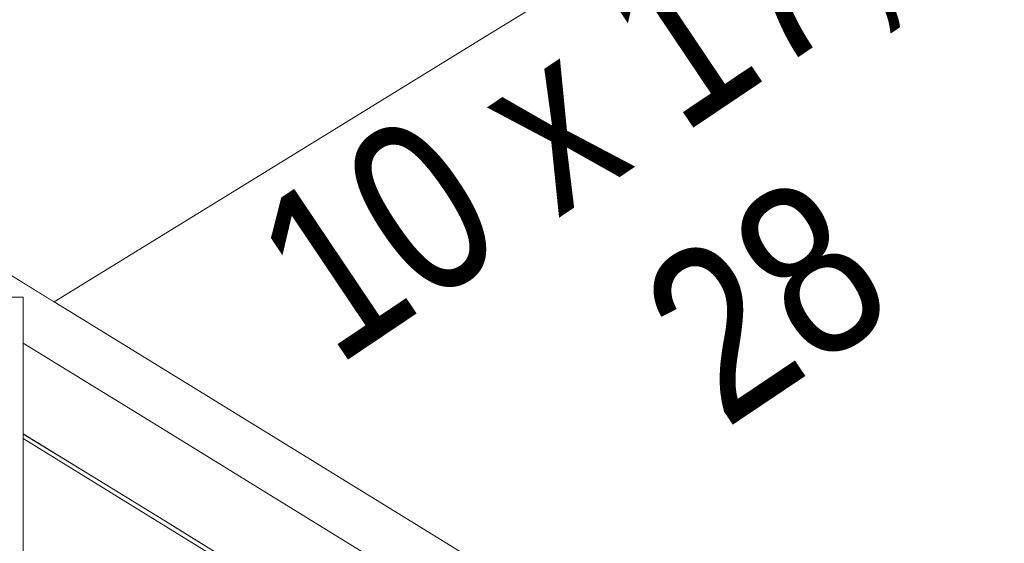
# Model space of a CAD drawing. Header units: millimetres. Extents: x -126680 to -83680, y 18016 to 39016.
# Tile 30 of 121: x -109012 to -108054, y 24063 to 24573. Entities that reach past the tile are written whole.
import ezdxf

# ---------------------------------------------------------------- set-up
doc = ezdxf.new("R2010")
doc.units = ezdxf.units.MM
doc.header["$MEASUREMENT"] = 0
doc.linetypes.add('Wipeout_Contour', pattern=[1000, 0, -1000])
doc.layers.add('Nowe_Konstrukcja - Schody', color=7, linetype='Continuous')
doc.layers.add('Nowe_Konstrukcja - Ściany zew', color=7, linetype='Continuous')
doc.layers.add('Nowe_Konstrukcja - Schody_Nr_pióra__101', color=250, linetype='Continuous', lineweight=13, true_color=0x333333)
doc.layers.add('Nowe_Konstrukcja - Schody_Nr_pióra__3', color=7, linetype='Continuous', lineweight=13)
doc.layers.add('Nowe_Tabelka_Nr_pióra__3', color=7, linetype='Continuous', lineweight=13)
doc.styles.add('STYL_AUTOMATYCZNY_2', font='arial.ttf', dxfattribs={"width": 0.8})

msp = doc.modelspace()

# ---------------------------------------------------------------- wipeouts: each hides what was drawn before it
at = {"color": 254, "linetype": 'Wipeout_Contour', "lineweight": 0, "ltscale": 2234040.565212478}
msp.add_wipeout([(-109207.31, 24740.72), (-109452.89, 24589.67), (-109318.03, 24506.72), (-109118.98, 24506.72), (-109118.98, 24618.95), (-109148.98, 24618.95), (-109148.98, 24678.95), (-108838.98, 24678.95), (-108838.98, 24791.17), (-108868.98, 24791.17), (-108868.98, 24851.17), (-108558.98, 24851.17), (-108558.98, 24963.39), (-108588.98, 24963.39), (-108588.98, 25023.39), (-108350.65, 25023.39), (-108350.65, 25267.64), (-109157.31, 24771.48), (-109157.31, 24506.73), (-109207.31, 24506.73)], dxfattribs=at).dxf.layer = 'Nowe_Konstrukcja - Ściany zew'
at = {"color": 254, "linetype": 'Wipeout_Contour', "lineweight": 0, "ltscale": 888751.291818}
msp.add_wipeout([(-109008.98, 24169.63), (-108587.93, 23910.65), (-108307.93, 23738.43), (-108053.98, 23582.23), (-108053.98, 23670.53), (-108322.08, 23835.43), (-108602.08, 24007.66), (-109008.98, 24257.93)], dxfattribs=at).dxf.layer = 'Nowe_Konstrukcja - Ściany zew'

# ---------------------------------------------------------------- next in the draw order: wipeouts: each hides what was drawn before it
at = {"color": 254, "linetype": 'Wipeout_Contour', "lineweight": 0, "ltscale": 888547.470449}
msp.add_wipeout([(-109008.98, 24056.3), (-108587.93, 23797.32), (-108307.93, 23625.1), (-108053.98, 23468.9), (-108053.98, 23577.53), (-108310.03, 23735.02), (-108590.03, 23907.25), (-109008.98, 24164.93)], dxfattribs=at).dxf.layer = 'Nowe_Konstrukcja - Ściany zew'

# ---------------------------------------------------------------- next in the draw order: wipeouts: each hides what was drawn before it
at = {"color": 254, "linetype": 'Wipeout_Contour', "lineweight": 0, "ltscale": 445516.019165}
msp.add_wipeout([(-108602.08, 24007.66), (-108601.08, 24009.28), (-108881.08, 24181.5), (-108882.08, 24179.88)], dxfattribs=at).dxf.layer = 'Nowe_Konstrukcja - Schody'

# ---------------------------------------------------------------- next in the draw order: wipeouts: each hides what was drawn before it
at = {"color": 254, "linetype": 'Wipeout_Contour', "lineweight": 0, "ltscale": 445511.227191}
msp.add_wipeout([(-108601.08, 24009.28), (-108598.24, 24013.89), (-108878.24, 24186.11), (-108881.08, 24181.5)], dxfattribs=at).dxf.layer = 'Nowe_Konstrukcja - Schody'

# ---------------------------------------------------------------- next in the draw order: wipeouts: each hides what was drawn before it
at = {"color": 254, "linetype": 'Wipeout_Contour', "lineweight": 0, "ltscale": 445502.373842}
msp.add_wipeout([(-108598.24, 24013.89), (-108593.99, 24020.8), (-108873.99, 24193.02), (-108878.24, 24186.11)], dxfattribs=at).dxf.layer = 'Nowe_Konstrukcja - Schody'

# ---------------------------------------------------------------- next in the draw order: wipeouts: each hides what was drawn before it
at = {"color": 254, "linetype": 'Wipeout_Contour', "lineweight": 0, "ltscale": 446420.002994}
msp.add_wipeout([(-108881.08, 24181.5), (-109008.98, 24260.17), (-109008.98, 24257.93), (-108882.08, 24179.88)], dxfattribs=at).dxf.layer = 'Nowe_Konstrukcja - Schody'
at = {"color": 254, "linetype": 'Wipeout_Contour', "lineweight": 0, "ltscale": 445490.808496}
msp.add_wipeout([(-108593.99, 24020.8), (-108588.98, 24028.95), (-108868.98, 24201.17), (-108873.99, 24193.02)], dxfattribs=at).dxf.layer = 'Nowe_Konstrukcja - Schody'

# ---------------------------------------------------------------- next in the draw order: wipeouts: each hides what was drawn before it
at = {"color": 254, "linetype": 'Wipeout_Contour', "lineweight": 0, "ltscale": 446419.461617}
msp.add_wipeout([(-108878.24, 24186.11), (-109008.98, 24266.53), (-109008.98, 24260.17), (-108881.08, 24181.5)], dxfattribs=at).dxf.layer = 'Nowe_Konstrukcja - Schody'
at = {"color": 254, "linetype": 'Wipeout_Contour', "lineweight": 0, "ltscale": 445478.29296}
msp.add_wipeout([(-108588.98, 24028.95), (-108583.97, 24037.1), (-108863.97, 24209.32), (-108868.98, 24201.17)], dxfattribs=at).dxf.layer = 'Nowe_Konstrukcja - Schody'

# ---------------------------------------------------------------- next in the draw order: wipeouts: each hides what was drawn before it
at = {"color": 254, "linetype": 'Wipeout_Contour', "lineweight": 0, "ltscale": 446418.481504}
msp.add_wipeout([(-108873.99, 24193.02), (-109008.98, 24276.05), (-109008.98, 24266.53), (-108878.24, 24186.11)], dxfattribs=at).dxf.layer = 'Nowe_Konstrukcja - Schody'
at = {"color": 254, "linetype": 'Wipeout_Contour', "lineweight": 0, "ltscale": 445466.732611}
msp.add_wipeout([(-108583.97, 24037.1), (-108579.72, 24044.01), (-108859.72, 24216.23), (-108863.97, 24209.32)], dxfattribs=at).dxf.layer = 'Nowe_Konstrukcja - Schody'

# ---------------------------------------------------------------- next in the draw order: wipeouts: each hides what was drawn before it
at = {"color": 254, "linetype": 'Wipeout_Contour', "lineweight": 0, "ltscale": 446417.213389}
msp.add_wipeout([(-108868.98, 24201.17), (-109008.98, 24287.28), (-109008.98, 24276.05), (-108873.99, 24193.02)], dxfattribs=at).dxf.layer = 'Nowe_Konstrukcja - Schody'
at = {"color": 254, "linetype": 'Wipeout_Contour', "lineweight": 0, "ltscale": 445457.88632}
msp.add_wipeout([(-108579.72, 24044.01), (-108576.88, 24048.62), (-108856.88, 24220.85), (-108859.72, 24216.23)], dxfattribs=at).dxf.layer = 'Nowe_Konstrukcja - Schody'

# ---------------------------------------------------------------- next in the draw order: wipeouts: each hides what was drawn before it
at = {"color": 254, "linetype": 'Wipeout_Contour', "lineweight": 0, "ltscale": 446415.850999}
msp.add_wipeout([(-109008.98, 24298.51), (-109008.98, 24287.28), (-108868.98, 24201.17), (-108863.97, 24209.32)], dxfattribs=at).dxf.layer = 'Nowe_Konstrukcja - Schody'
at = {"color": 254, "linetype": 'Wipeout_Contour', "lineweight": 0, "ltscale": 445453.099317}
msp.add_wipeout([(-108576.88, 24048.62), (-108575.88, 24050.24), (-108855.88, 24222.47), (-108856.88, 24220.85)], dxfattribs=at).dxf.layer = 'Nowe_Konstrukcja - Schody'

# ---------------------------------------------------------------- next in the draw order: wipeouts: each hides what was drawn before it
at = {"color": 254, "linetype": 'Wipeout_Contour', "lineweight": 0, "ltscale": 781514.541841}
msp.add_wipeout([(-109028.97, 24310.81), (-109015.72, 24302.66), (-109008.98, 24302.66), (-109008.98, 24298.51), (-108863.97, 24209.32), (-108859.72, 24216.23), (-109024.72, 24317.72)], dxfattribs=at).dxf.layer = 'Nowe_Konstrukcja - Schody'
at = {"color": 254, "linetype": 'Wipeout_Contour', "lineweight": 0, "ltscale": 445383.103007}
msp.add_wipeout([(-108590.03, 23907.25), (-108589.72, 23907.75), (-108869.72, 24079.97), (-108870.03, 24079.47)], dxfattribs=at).dxf.layer = 'Nowe_Konstrukcja - Schody'

# ---------------------------------------------------------------- next in the draw order: wipeouts: each hides what was drawn before it
at = {"color": 254, "linetype": 'Wipeout_Contour', "lineweight": 0, "ltscale": 446445.460223}
msp.add_wipeout([(-108859.72, 24216.23), (-108856.88, 24220.85), (-109021.88, 24322.33), (-109024.72, 24317.72)], dxfattribs=at).dxf.layer = 'Nowe_Konstrukcja - Schody'
at = {"color": 254, "linetype": 'Wipeout_Contour', "lineweight": 0, "ltscale": 445379.935137}
msp.add_wipeout([(-108588.98, 23908.95), (-108588.24, 23910.15), (-108868.24, 24082.38), (-108868.98, 24081.17)], dxfattribs=at).dxf.layer = 'Nowe_Konstrukcja - Schody'

# ---------------------------------------------------------------- next in the draw order: wipeouts: each hides what was drawn before it
at = {"color": 254, "linetype": 'Wipeout_Contour', "lineweight": 0, "ltscale": 446440.683826}
msp.add_wipeout([(-108856.88, 24220.85), (-108855.88, 24222.47), (-109020.88, 24323.95), (-109021.88, 24322.33)], dxfattribs=at).dxf.layer = 'Nowe_Konstrukcja - Schody'
at = {"color": 254, "linetype": 'Wipeout_Contour', "lineweight": 0, "ltscale": 445378.623001}
msp.add_wipeout([(-108588.24, 23910.15), (-108587.93, 23910.65), (-108867.93, 24082.88), (-108868.24, 24082.38)], dxfattribs=at).dxf.layer = 'Nowe_Konstrukcja - Schody'

# ---------------------------------------------------------------- next in the draw order: linework, layer by layer
at = {"layer": 'Nowe_Konstrukcja - Schody_Nr_pióra__101', "color": 250, "linetype": 'Continuous', "lineweight": 13, "true_color": 0x333333}
msp.add_line((-108575.88, 24050.24), (-108855.88, 24222.47), dxfattribs=at)

# ---------------------------------------------------------------- next in the draw order: wipeouts: each hides what was drawn before it
at = {"color": 254, "linetype": 'Wipeout_Contour', "lineweight": 0, "ltscale": 446411.103698}
msp.add_wipeout([(-109058.98, 23301.17), (-109008.98, 23301.17), (-109008.98, 24302.66), (-109058.98, 24302.66)], dxfattribs=at).dxf.layer = 'Nowe_Konstrukcja - Schody'

# ---------------------------------------------------------------- next in the draw order: linework, layer by layer
at = {"layer": 'Nowe_Konstrukcja - Schody_Nr_pióra__101', "color": 250, "linetype": 'Continuous', "lineweight": 13, "true_color": 0x333333}
msp.add_line((-108882.08, 24179.88), (-109008.98, 24257.93), dxfattribs=at)

# ---------------------------------------------------------------- next in the draw order: wipeouts: each hides what was drawn before it
at = {"color": 254, "linetype": 'Wipeout_Contour', "lineweight": 0, "ltscale": 670275.908538}
msp.add_wipeout([(-109118.98, 24618.95), (-109118.98, 24446.72), (-109118.98, 24384.29), (-108978.86, 24298.11), (-108838.98, 24384.14), (-108838.98, 24618.95)], dxfattribs=at).dxf.layer = 'Nowe_Konstrukcja - Schody'
at = {"color": 254, "linetype": 'Wipeout_Contour', "lineweight": 0, "ltscale": 446312.794489}
msp.add_wipeout([(-108869.72, 24079.97), (-109008.98, 24165.62), (-109008.98, 24164.93), (-108870.03, 24079.47)], dxfattribs=at).dxf.layer = 'Nowe_Konstrukcja - Schody'

# ---------------------------------------------------------------- next in the draw order: linework, layer by layer
at = {"layer": 'Nowe_Konstrukcja - Schody_Nr_pióra__101', "color": 250, "linetype": 'Continuous', "lineweight": 13, "true_color": 0x333333}
for p, q in [((-108855.88, 24222.47), (-109020.88, 24323.95)), ((-109058.98, 24302.66), (-109008.98, 24302.66))]:
    msp.add_line(p, q, dxfattribs=at)

# ---------------------------------------------------------------- next in the draw order: wipeouts: each hides what was drawn before it
at = {"color": 254, "linetype": 'Wipeout_Contour', "lineweight": 0, "ltscale": 557407.419668}
msp.add_wipeout([(-108838.98, 24384.14), (-108558.98, 24556.36), (-108558.98, 24791.17), (-108838.98, 24791.17), (-108838.98, 24618.95)], dxfattribs=at).dxf.layer = 'Nowe_Konstrukcja - Schody'
at = {"color": 254, "linetype": 'Wipeout_Contour', "lineweight": 0, "ltscale": 446312.436074}
msp.add_wipeout([(-108868.24, 24082.38), (-109008.98, 24168.94), (-109008.98, 24167.28), (-108868.98, 24081.17)], dxfattribs=at).dxf.layer = 'Nowe_Konstrukcja - Schody'

# ---------------------------------------------------------------- next in the draw order: linework, layer by layer
at = {"layer": 'Nowe_Konstrukcja - Schody_Nr_pióra__3', "color": 7, "linetype": 'Continuous', "lineweight": 13}
msp.add_line((-108978.86, 24298.11), (-108838.98, 24384.14), dxfattribs=at)

# ---------------------------------------------------------------- next in the draw order: wipeouts: each hides what was drawn before it
at = {"color": 254, "linetype": 'Wipeout_Contour', "lineweight": 0, "ltscale": 556233.435889}
msp.add_wipeout([(-108558.98, 24556.36), (-108278.98, 24728.59), (-108278.98, 24963.39), (-108558.98, 24963.39), (-108558.98, 24791.17)], dxfattribs=at).dxf.layer = 'Nowe_Konstrukcja - Schody'
at = {"color": 254, "linetype": 'Wipeout_Contour', "lineweight": 0, "ltscale": 446312.292837}
msp.add_wipeout([(-108867.93, 24082.88), (-109008.98, 24169.63), (-109008.98, 24168.94), (-108868.24, 24082.38)], dxfattribs=at).dxf.layer = 'Nowe_Konstrukcja - Schody'

# ---------------------------------------------------------------- next in the draw order: linework, layer by layer
at = {"layer": 'Nowe_Konstrukcja - Schody_Nr_pióra__101', "color": 250, "linetype": 'Continuous', "lineweight": 13, "true_color": 0x333333}
for p, q in [((-109008.98, 23301.17), (-109008.98, 24302.66)), ((-108602.08, 24007.66), (-108882.08, 24179.88)), ((-108867.93, 24082.88), (-109008.98, 24169.63)), ((-108870.03, 24079.47), (-109008.98, 24164.93)), ((-108590.03, 23907.25), (-108870.03, 24079.47)), ((-108587.93, 23910.65), (-108867.93, 24082.88))]:
    msp.add_line(p, q, dxfattribs=at)
at = {"layer": 'Nowe_Konstrukcja - Schody_Nr_pióra__3', "color": 7, "linetype": 'Continuous', "lineweight": 13}
for p, q in [((-108558.98, 24556.36), (-108278.98, 24728.59)), ((-108838.98, 24384.14), (-108558.98, 24556.36))]:
    msp.add_line(p, q, dxfattribs=at)

# ---------------------------------------------------------------- next in the draw order: texts
at = {"layer": 'Nowe_Tabelka_Nr_pióra__3', "color": 7, "linetype": 'Continuous', "lineweight": 13, "insert": (-108238.5, 24229.28), "char_height": 167.1876, "attachment_point": 8, "rotation": 33.89523, "line_spacing_factor": 0.938208, "style": 'STYL_AUTOMATYCZNY_2'}
msp.add_mtext('\\A1;{\\pqc;\\fArial|b0|i0|c238|p0;\\W0.800000;10 x 17,2\\P\\pqc;\\fArial|b0|i0|c238|p0;\\W0.800000;28}', dxfattribs=at)

doc.saveas('drawing.dxf')
